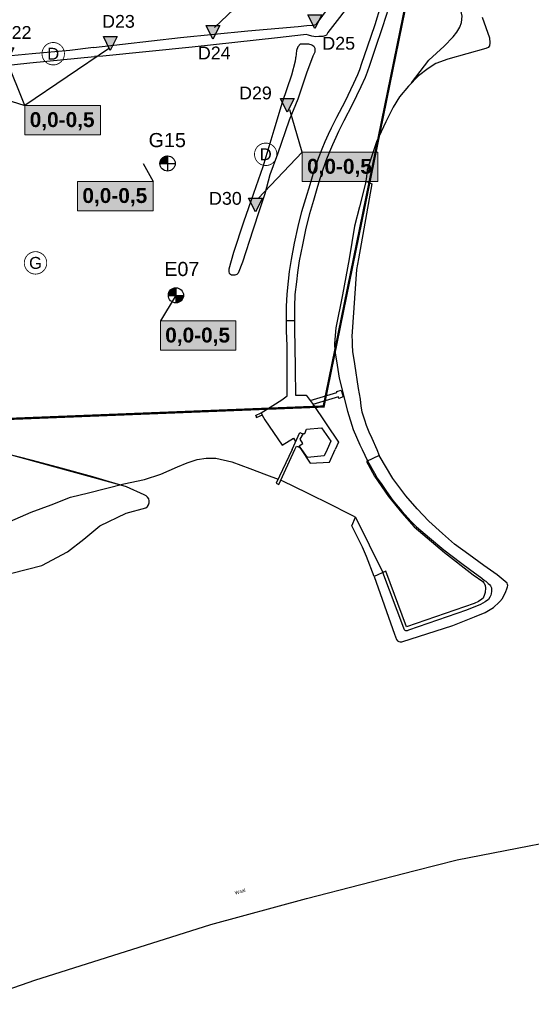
# Model space of a CAD drawing. Extents: x 158343 to 162498, y 431347 to 434500.
# Tile 61 of 68: x 159688 to 159914, y 433254 to 433690. Entities that reach past the tile are written whole.
import ezdxf
from ezdxf.enums import TextEntityAlignment as Align

# ---------------------------------------------------------------- set-up
doc = ezdxf.new("R2010")
doc.units = 0
doc.header["$LTSCALE"] = 10
doc.header["$MEASUREMENT"] = 0
doc.layers.get('Defpoints').update_dxf_attribs({"linetype": 'CONTINUOUS', "lineweight": 0})
for name, color, linetype in [('1.1-ALGEMEEN_VERKLARING', 7, 'CONTINUOUS'), ('1.1-ALGEMEEN_VERKLARING-TEKST', 7, 'CONTINUOUS'), ('33_trappen en balustraden', 252, 'CONTINUOUS'), ('44_plafonds', 8, 'CONTINUOUS'), ('47_binneninrichting', 8, 'CONTINUOUS'), ('BORING-MWH-NEW', 7, 'CONTINUOUS'), ('G04', 8, 'CONTINUOUS'), ('KLASSE-A-WONEN', 50, 'CONTINUOUS'), ('KLASSE-B-INDUSTRIE', 40, 'CONTINUOUS'), ('KWALITEIT-DIEPTE', 7, 'CONTINUOUS'), ('nieuw006m', 8, 'CONTINUOUS'), ('WB-STEEKMONSTER', 7, 'CONTINUOUS')]:
    doc.layers.add(name, color=color, linetype=linetype)
doc.layers.add('MEET', color=6, linetype='CONTINUOUS', plot=False)
doc.layers.add('Z07', color=7, linetype='CONTINUOUS', lineweight=5)
doc.styles.add('STANDAARD', font='arial.ttf')
doc.styles.add('Style-STANDARD', font='arial.ttf')
doc.styles.add('STYLE3', font='arialbd.ttf')
doc.styles.add('TXT_Copier', font='arial.ttf')

# ---------------------------------------------------------------- blocks, each defined once
blk = doc.blocks.new('BO-1.5M')
at = {"layer": 'BORING-MWH-NEW'}
blk.add_hatch(color=256, dxfattribs=at).paths.add_polyline_path([(-0.01, -1.34, 0.412919), (1.34, -0.01), (-0.01, -0.01)])
for p, q in [((-1.34, 0.13), (-0.01, 0.13)), ((-1.34, 0.11), (-0.01, 0.11)), ((-1.34, 0.1), (-0.01, 0.1)), ((-1.34, 0.09), (-0.01, 0.09)), ((-1.34, 0.08), (-0.01, 0.08)), ((-1.34, 0.07), (-0.01, 0.07)), ((-1.34, -0.01), (-1.34, 0.07)), ((-1.34, 0.05), (-0.01, 0.05)), ((-1.34, 0.04), (-0.01, 0.04)), ((-1.34, 0.03), (-0.01, 0.03)), ((-1.34, 0.02), (-0.01, 0.02)), ((-1.34, 0.01), (-0.01, 0.01)), ((-1.33, 0.2), (-0.01, 0.2)), ((-1.33, 0.19), (-0.01, 0.19)), ((-1.33, -0.01), (-1.33, 0.19)), ((-1.33, 0.18), (-0.01, 0.18)), ((-1.33, 0.16), (-0.01, 0.16)), ((-1.33, 0.15), (-0.01, 0.15)), ((-1.33, 0.14), (-0.01, 0.14)), ((-1.32, 0.26), (-0.01, 0.26)), ((-1.32, -0.01), (-1.32, 0.26)), ((-1.32, 0.25), (-0.01, 0.25)), ((-1.32, 0.24), (-0.01, 0.24)), ((-1.32, 0.22), (-0.01, 0.22)), ((-1.32, 0.21), (-0.01, 0.21)), ((-1.31, 0.31), (-0.01, 0.31)), ((-1.31, 0.3), (-0.01, 0.3)), ((-1.31, 0.29), (-0.01, 0.29)), ((-1.31, 0.27), (-0.01, 0.27)), ((-1.3, 0.35), (-0.01, 0.35)), ((-1.3, 0.33), (-0.01, 0.33)), ((-1.3, 0.32), (-0.01, 0.32)), ((-1.3, -0.01), (-1.3, 0.32)), ((-1.29, 0.38), (-0.01, 0.38)), ((-1.29, 0.37), (-0.01, 0.37)), ((-1.29, 0.36), (-0.01, 0.36)), ((-1.29, -0.01), (-1.29, 0.36)), ((-1.28, 0.41), (-0.01, 0.41)), ((-1.28, -0.01), (-1.28, 0.41)), ((-1.28, 0.4), (-0.01, 0.4)), ((-1.27, 0.44), (-0.01, 0.44)), ((-1.27, -0.01), (-1.27, 0.44)), ((-1.27, 0.43), (-0.01, 0.43)), ((-1.27, 0.42), (-0.01, 0.42)), ((-1.26, 0.47), (-0.01, 0.47)), ((-1.26, 0.46), (-0.01, 0.46)), ((-1.25, 0.49), (-0.01, 0.49)), ((-1.25, 0.48), (-0.01, 0.48)), ((-1.25, -0.01), (-1.25, 0.48)), ((-1.24, 0.52), (-0.01, 0.52)), ((-1.24, 0.51), (-0.01, 0.51)), ((-1.24, -0.01), (-1.24, 0.51)), ((-1.23, 0.54), (-0.01, 0.54)), ((-1.23, -0.01), (-1.23, 0.54)), ((-1.23, 0.53), (-0.01, 0.53)), ((-1.22, 0.57), (-0.01, 0.57)), ((-1.22, -0.01), (-1.22, 0.56)), ((-1.22, 0.55), (-0.01, 0.55)), ((-1.21, -0.01), (-1.21, 0.59)), ((-1.21, 0.58), (-0.01, 0.58)), ((-1.2, 0.6), (-0.01, 0.6)), ((-1.2, 0.59), (-0.01, 0.59)), ((-1.19, 0.63), (-0.01, 0.63)), ((-1.19, 0.61), (-0.01, 0.61)), ((-1.19, -0.01), (-1.19, 0.61)), ((-1.18, 0.64), (-0.01, 0.64)), ((-1.18, -0.01), (-1.18, 0.64)), ((-1.17, 0.66), (-0.01, 0.66)), ((-1.17, -0.01), (-1.17, 0.66)), ((-1.17, 0.65), (-0.01, 0.65)), ((-1.16, 0.68), (-0.01, 0.68)), ((-1.16, -0.01), (-1.16, 0.68)), ((-1.15, 0.69), (-0.01, 0.69)), ((-1.14, 0.71), (-0.01, 0.71)), ((-1.14, 0.7), (-0.01, 0.7)), ((-1.14, -0.01), (-1.14, 0.7)), ((-1.13, -0.01), (-1.13, 0.72)), ((-1.13, 0.72), (-0.01, 0.72)), ((-1.12, -0.01), (-1.12, 0.74)), ((-1.12, 0.74), (-0.01, 0.74)), ((-1.11, -0.01), (-1.11, 0.76)), ((-1.11, 0.75), (-0.01, 0.75)), ((-1.1, -0.01), (-1.1, 0.77)), ((-1.1, 0.77), (-0.01, 0.77)), ((-1.1, 0.76), (-0.01, 0.76)), ((-1.09, 0.79), (-0.01, 0.79)), ((-1.08, 0.8), (-0.01, 0.8)), ((-1.08, -0.01), (-1.08, 0.79)), ((-1.07, -0.01), (-1.07, 0.81)), ((-1.07, 0.81), (-0.01, 0.81)), ((-1.06, -0.01), (-1.06, 0.82)), ((-1.06, 0.82), (-0.01, 0.82)), ((-1.05, -0.01), (-1.05, 0.84)), ((-1.05, 0.83), (-0.01, 0.83)), ((-1.04, 0.85), (-0.01, 0.85)), ((-1.03, 0.86), (-0.01, 0.86)), ((-1.03, -0.01), (-1.03, 0.85)), ((-1.02, -0.01), (-1.02, 0.87)), ((-1.02, 0.87), (-0.01, 0.87)), ((-1.01, -0.01), (-1.01, 0.88)), ((-1.01, 0.88), (-0.01, 0.88)), ((-1, -0.01), (-1, 0.9)), ((-1, 0.9), (-0.01, 0.9)), ((-0.99, -0.01), (-0.99, 0.91)), ((-0.99, 0.91), (-0.01, 0.91)), ((-0.98, 0.92), (-0.01, 0.92)), ((-0.97, -0.01), (-0.97, 0.92)), ((-0.96, -0.01), (-0.96, 0.94)), ((-0.96, 0.93), (-0.01, 0.93)), ((-0.95, -0.01), (-0.95, 0.95)), ((-0.95, 0.94), (-0.01, 0.94)), ((-0.94, -0.01), (-0.94, 0.96)), ((-0.94, 0.96), (-0.01, 0.96)), ((-0.93, -0.01), (-0.93, 0.97)), ((-0.93, 0.97), (-0.01, 0.97)), ((-0.92, 0.98), (-0.01, 0.98)), ((-0.91, -0.01), (-0.91, 0.98)), ((-0.9, -0.01), (-0.9, 0.99)), ((-0.9, 0.99), (-0.01, 0.99)), ((-0.89, -0.01), (-0.89, 1.01)), ((-0.89, 1.01), (-0.01, 1.01)), ((-0.88, -0.01), (-0.88, 1.02)), ((-0.87, 1.02), (-0.01, 1.02)), ((-0.86, -0.01), (-0.86, 1.03)), ((-0.86, 1.03), (-0.01, 1.03)), ((-0.85, -0.01), (-0.85, 1.04)), ((-0.85, 1.04), (-0.01, 1.04)), ((-0.84, -0.01), (-0.84, 1.05)), ((-0.83, -0.01), (-0.83, 1.06)), ((-0.83, 1.05), (-0.01, 1.05)), ((-0.82, -0.01), (-0.82, 1.07)), ((-0.81, 1.07), (-0.01, 1.07)), ((-0.8, 1.08), (-0.01, 1.08)), ((-0.8, -0.01), (-0.8, 1.07)), ((-0.79, -0.01), (-0.79, 1.08)), ((-0.78, -0.01), (-0.78, 1.09)), ((-0.78, 1.09), (-0.01, 1.09)), ((-0.77, -0.01), (-0.77, 1.1)), ((-0.76, 1.1), (-0.01, 1.1)), ((-0.75, -0.01), (-0.75, 1.11)), ((-0.75, 1.11), (-0.01, 1.11)), ((-0.74, -0.01), (-0.74, 1.12)), ((-0.73, -0.01), (-0.73, 1.13)), ((-0.73, 1.13), (-0.01, 1.13)), ((-0.72, -0.01), (-0.72, 1.13)), ((-0.71, -0.01), (-0.71, 1.14)), ((-0.71, 1.14), (-0.01, 1.14)), ((-0.69, -0.01), (-0.69, 1.15)), ((-0.69, 1.15), (-0.01, 1.15)), ((-0.68, -0.01), (-0.68, 1.16)), ((-0.67, -0.01), (-0.67, 1.16)), ((-0.67, 1.16), (-0.01, 1.16)), ((-0.66, -0.01), (-0.66, 1.17)), ((-0.65, 1.18), (-0.01, 1.18)), ((-0.64, -0.01), (-0.64, 1.18)), ((-0.63, -0.01), (-0.63, 1.18)), ((-0.62, -0.01), (-0.62, 1.19)), ((-0.62, 1.19), (-0.01, 1.19)), ((-0.61, -0.01), (-0.61, 1.2)), ((-0.6, -0.01), (-0.6, 1.2)), ((-0.6, 1.2), (-0.01, 1.2)), ((-0.58, -0.01), (-0.58, 1.21)), ((-0.57, -0.01), (-0.57, 1.21)), ((-0.57, 1.21), (-0.01, 1.21)), ((-0.56, -0.01), (-0.56, 1.22)), ((-0.55, -0.01), (-0.55, 1.22)), ((-0.55, 1.22), (-0.01, 1.22)), ((-0.53, -0.01), (-0.53, 1.23)), ((-0.52, -0.01), (-0.52, 1.24)), ((-0.52, 1.24), (-0.01, 1.24)), ((-0.51, -0.01), (-0.51, 1.24)), ((-0.5, -0.01), (-0.5, 1.25)), ((-0.49, -0.01), (-0.49, 1.25)), ((-0.49, 1.25), (-0.01, 1.25)), ((-0.47, -0.01), (-0.47, 1.26)), ((-0.46, -0.01), (-0.46, 1.26)), ((-0.46, 1.26), (-0.01, 1.26)), ((-0.45, -0.01), (-0.45, 1.26)), ((-0.44, -0.01), (-0.44, 1.27)), ((-0.43, -0.01), (-0.43, 1.27)), ((-0.42, 1.27), (-0.01, 1.27)), ((-0.41, -0.01), (-0.41, 1.28)), ((-0.4, -0.01), (-0.4, 1.28)), ((-0.39, -0.01), (-0.39, 1.28)), ((-0.38, -0.01), (-0.38, 1.29)), ((-0.38, 1.29), (-0.01, 1.29)), ((-0.36, -0.01), (-0.36, 1.29)), ((-0.35, -0.01), (-0.35, 1.29)), ((-0.34, -0.01), (-0.34, 1.3)), ((-0.34, 1.3), (-0.01, 1.3)), ((-0.33, -0.01), (-0.33, 1.3)), ((-0.32, -0.01), (-0.32, 1.3)), ((-0.3, -0.01), (-0.3, 1.31)), ((-0.29, -0.01), (-0.29, 1.31)), ((-0.29, 1.31), (-0.01, 1.31)), ((-0.28, -0.01), (-0.28, 1.31)), ((-0.27, -0.01), (-0.27, 1.31)), ((-0.25, -0.01), (-0.25, 1.32)), ((-0.24, -0.01), (-0.24, 1.32)), ((-0.23, -0.01), (-0.23, 1.32)), ((-0.23, 1.32), (-0.01, 1.32)), ((-0.22, -0.01), (-0.22, 1.32)), ((-0.21, -0.01), (-0.21, 1.33)), ((-0.19, -0.01), (-0.19, 1.33)), ((-0.18, -0.01), (-0.18, 1.33)), ((-0.17, -0.01), (-0.17, 1.33)), ((-0.16, -0.01), (-0.16, 1.33)), ((-0.14, -0.01), (-0.14, 1.33)), ((-0.14, 1.33), (-0.01, 1.33)), ((-0.13, -0.01), (-0.13, 1.33)), ((-0.12, -0.01), (-0.12, 1.34)), ((-0.11, -0.01), (-0.11, 1.34)), ((-0.1, -0.01), (-0.1, 1.34)), ((-0.08, -0.01), (-0.08, 1.34)), ((-0.07, -0.01), (-0.07, 1.34)), ((-0.06, -0.01), (-0.06, 1.34)), ((-0.05, -0.01), (-0.05, 1.34)), ((-0.03, -0.01), (-0.03, 1.34)), ((-0.02, -0.01), (-0.02, 1.34)), ((-0.01, -0.01), (-0.01, 1.34)), ((-0.01, 1.34), (-0.01, -1.36)), ((-1.34, -0.01), (1.34, -0.01)), ((-1.34, -0.01), (-0.01, -0.01))]:
    blk.add_line(p, q, dxfattribs=at)
blk.add_circle((0, 0), 1.34, dxfattribs=at)
at = {"layer": 'BORING-MWH-NEW', "style": 'STANDAARD'}
blk.add_attdef('BNO', (-3.33, 3.08), '', height=2.5, dxfattribs=at)
blk = doc.blocks.new('BO-1M')
at = {"layer": 'BORING-MWH-NEW'}
for p, q in [((-1.33, 0.15), (0, 0.15)), ((-1.33, 0.13), (0, 0.13)), ((-1.33, 0.12), (0, 0.12)), ((-1.33, 0.11), (0, 0.11)), ((-1.33, 0.1), (0, 0.1)), ((-1.33, 0.08), (0, 0.08)), ((-1.33, 0.07), (0, 0.07)), ((-1.33, -0.01), (-1.33, 0.07)), ((-1.33, 0.06), (0, 0.06)), ((-1.33, 0.05), (0, 0.05)), ((-1.33, 0.04), (0, 0.04)), ((-1.33, 0.02), (0, 0.02)), ((-1.33, 0.01), (0, 0.01)), ((-1.32, 0.22), (0, 0.22)), ((-1.32, 0.21), (0, 0.21)), ((-1.32, -0.01), (-1.32, 0.2)), ((-1.32, 0.19), (0, 0.19)), ((-1.32, 0.18), (0, 0.18)), ((-1.32, 0.17), (0, 0.17)), ((-1.32, 0.16), (0, 0.16)), ((-1.31, 0.27), (0, 0.27)), ((-1.31, -0.01), (-1.31, 0.27)), ((-1.31, 0.25), (0, 0.25)), ((-1.31, 0.24), (0, 0.24)), ((-1.31, 0.23), (0, 0.23)), ((-1.3, 0.32), (0, 0.32)), ((-1.3, 0.3), (0, 0.3)), ((-1.3, 0.29), (0, 0.29)), ((-1.3, 0.28), (0, 0.28)), ((-1.29, 0.35), (0, 0.35)), ((-1.29, 0.34), (0, 0.34)), ((-1.29, 0.33), (0, 0.33)), ((-1.29, -0.01), (-1.29, 0.32)), ((-1.28, 0.39), (0, 0.39)), ((-1.28, 0.38), (0, 0.38)), ((-1.28, -0.01), (-1.28, 0.37)), ((-1.28, 0.36), (0, 0.36)), ((-1.27, 0.43), (0, 0.43)), ((-1.27, 0.41), (0, 0.41)), ((-1.27, -0.01), (-1.27, 0.41)), ((-1.27, 0.4), (0, 0.4)), ((-1.26, 0.45), (0, 0.45)), ((-1.26, -0.01), (-1.26, 0.45)), ((-1.26, 0.44), (0, 0.44)), ((-1.25, -0.01), (-1.25, 0.48)), ((-1.25, 0.47), (0, 0.47)), ((-1.25, 0.46), (0, 0.46)), ((-1.24, 0.5), (0, 0.5)), ((-1.24, 0.49), (0, 0.49)), ((-1.23, 0.52), (0, 0.52)), ((-1.23, 0.51), (0, 0.51)), ((-1.23, -0.01), (-1.23, 0.51)), ((-1.22, 0.55), (0, 0.55)), ((-1.22, 0.54), (0, 0.54)), ((-1.22, -0.01), (-1.22, 0.54)), ((-1.21, 0.57), (0, 0.57)), ((-1.21, -0.01), (-1.21, 0.57)), ((-1.21, 0.56), (0, 0.56)), ((-1.2, 0.6), (0, 0.6)), ((-1.2, -0.01), (-1.2, 0.59)), ((-1.2, 0.58), (0, 0.58)), ((-1.19, 0.61), (0, 0.61)), ((-1.18, 0.63), (0, 0.63)), ((-1.18, 0.62), (0, 0.62)), ((-1.18, -0.01), (-1.18, 0.62)), ((-1.17, 0.65), (0, 0.65)), ((-1.17, -0.01), (-1.17, 0.64)), ((-1.16, 0.67), (0, 0.67)), ((-1.16, 0.66), (0, 0.66)), ((-1.16, -0.01), (-1.16, 0.66)), ((-1.15, -0.01), (-1.15, 0.69)), ((-1.15, 0.68), (0, 0.68)), ((-1.14, 0.71), (0, 0.71)), ((-1.14, -0.01), (-1.14, 0.71)), ((-1.14, 0.69), (0, 0.69)), ((-1.13, 0.72), (0, 0.72)), ((-1.12, 0.73), (0, 0.73)), ((-1.12, -0.01), (-1.12, 0.73)), ((-1.11, 0.74), (0, 0.74)), ((-1.11, -0.01), (-1.11, 0.74)), ((-1.1, 0.77), (0, 0.77)), ((-1.1, 0.76), (0, 0.76)), ((-1.1, -0.01), (-1.1, 0.76)), ((-1.09, 0.78), (0, 0.78)), ((-1.09, -0.01), (-1.09, 0.78)), ((-1.08, 0.79), (0, 0.79)), ((-1.07, 0.8), (0, 0.8)), ((-1.07, -0.01), (-1.07, 0.8)), ((-1.06, 0.82), (0, 0.82)), ((-1.06, -0.01), (-1.06, 0.81)), ((-1.05, 0.83), (0, 0.83)), ((-1.05, -0.01), (-1.05, 0.83)), ((-1.04, 0.84), (0, 0.84)), ((-1.04, -0.01), (-1.04, 0.84)), ((-1.03, -0.01), (-1.03, 0.86)), ((-1.03, 0.85), (0, 0.85)), ((-1.02, 0.86), (0, 0.86)), ((-1.01, 0.88), (0, 0.88)), ((-1.01, -0.01), (-1.01, 0.87)), ((-1, 0.89), (0, 0.89)), ((-1, -0.01), (-1, 0.89)), ((-0.99, 0.9), (0, 0.9)), ((-0.99, -0.01), (-0.99, 0.9)), ((-0.98, -0.01), (-0.98, 0.92)), ((-0.98, 0.91), (0, 0.91)), ((-0.97, 0.93), (0, 0.93)), ((-0.97, -0.01), (-0.97, 0.93)), ((-0.96, 0.94), (0, 0.94)), ((-0.95, -0.01), (-0.95, 0.94)), ((-0.94, 0.95), (0, 0.95)), ((-0.94, -0.01), (-0.94, 0.95)), ((-0.93, -0.01), (-0.93, 0.97)), ((-0.93, 0.96), (0, 0.96)), ((-0.92, -0.01), (-0.92, 0.98)), ((-0.92, 0.97), (0, 0.97)), ((-0.91, 0.99), (0, 0.99)), ((-0.9, -0.01), (-0.9, 0.99)), ((-0.89, 1), (0, 1)), ((-0.89, -0.01), (-0.89, 1)), ((-0.88, 1.01), (0, 1.01)), ((-0.88, -0.01), (-0.88, 1.01)), ((-0.87, 1.02), (0, 1.02)), ((-0.87, -0.01), (-0.87, 1.02)), ((-0.86, -0.01), (-0.86, 1.03)), ((-0.85, 1.04), (0, 1.04)), ((-0.84, 1.05), (0, 1.05)), ((-0.84, -0.01), (-0.84, 1.04)), ((-0.83, -0.01), (-0.83, 1.05)), ((-0.82, 1.06), (0, 1.06)), ((-0.82, -0.01), (-0.82, 1.06)), ((-0.81, 1.07), (0, 1.07)), ((-0.81, -0.01), (-0.81, 1.07)), ((-0.79, 1.08), (0, 1.08)), ((-0.79, -0.01), (-0.79, 1.08)), ((-0.78, -0.01), (-0.78, 1.09)), ((-0.77, 1.1), (0, 1.1)), ((-0.77, -0.01), (-0.77, 1.1)), ((-0.76, 1.11), (0, 1.11)), ((-0.76, -0.01), (-0.76, 1.11)), ((-0.75, -0.01), (-0.75, 1.12)), ((-0.74, 1.12), (0, 1.12)), ((-0.73, -0.01), (-0.73, 1.12)), ((-0.72, 1.13), (0, 1.13)), ((-0.72, -0.01), (-0.72, 1.13)), ((-0.71, -0.01), (-0.71, 1.14)), ((-0.7, 1.15), (0, 1.15)), ((-0.7, -0.01), (-0.7, 1.15)), ((-0.68, 1.16), (0, 1.16)), ((-0.68, -0.01), (-0.68, 1.15)), ((-0.67, -0.01), (-0.67, 1.16)), ((-0.66, 1.17), (0, 1.17)), ((-0.66, -0.01), (-0.66, 1.17)), ((-0.65, -0.01), (-0.65, 1.18)), ((-0.64, 1.18), (0, 1.18)), ((-0.64, -0.01), (-0.64, 1.18)), ((-0.62, -0.01), (-0.62, 1.19)), ((-0.61, -0.01), (-0.61, 1.2)), ((-0.61, 1.19), (0, 1.19)), ((-0.6, -0.01), (-0.6, 1.2)), ((-0.59, 1.21), (0, 1.21)), ((-0.59, -0.01), (-0.59, 1.21)), ((-0.57, 1.22), (0, 1.22)), ((-0.57, -0.01), (-0.57, 1.21)), ((-0.56, -0.01), (-0.56, 1.22)), ((-0.55, -0.01), (-0.55, 1.23)), ((-0.54, 1.23), (0, 1.23)), ((-0.54, -0.01), (-0.54, 1.23)), ((-0.53, -0.01), (-0.53, 1.24)), ((-0.51, 1.24), (0, 1.24)), ((-0.51, -0.01), (-0.51, 1.24)), ((-0.5, -0.01), (-0.5, 1.25)), ((-0.49, -0.01), (-0.49, 1.25)), ((-0.48, 1.26), (0, 1.26)), ((-0.48, -0.01), (-0.48, 1.26)), ((-0.47, -0.01), (-0.47, 1.26)), ((-0.45, 1.27), (0, 1.27)), ((-0.45, -0.01), (-0.45, 1.27)), ((-0.44, -0.01), (-0.44, 1.27)), ((-0.43, -0.01), (-0.43, 1.27)), ((-0.42, -0.01), (-0.42, 1.28)), ((-0.41, 1.28), (0, 1.28)), ((-0.4, -0.01), (-0.4, 1.28)), ((-0.39, -0.01), (-0.39, 1.29)), ((-0.38, -0.01), (-0.38, 1.29)), ((-0.37, 1.29), (0, 1.29)), ((-0.37, -0.01), (-0.37, 1.29)), ((-0.36, -0.01), (-0.36, 1.3)), ((-0.34, -0.01), (-0.34, 1.3)), ((-0.33, 1.3), (0, 1.3)), ((-0.33, -0.01), (-0.33, 1.3)), ((-0.32, -0.01), (-0.32, 1.31)), ((-0.31, -0.01), (-0.31, 1.31)), ((-0.29, -0.01), (-0.29, 1.31)), ((-0.28, 1.32), (0, 1.32)), ((-0.28, -0.01), (-0.28, 1.32)), ((-0.27, -0.01), (-0.27, 1.32)), ((-0.26, -0.01), (-0.26, 1.32)), ((-0.25, -0.01), (-0.25, 1.32)), ((-0.23, -0.01), (-0.23, 1.33)), ((-0.22, 1.33), (0, 1.33)), ((-0.22, -0.01), (-0.22, 1.33)), ((-0.21, -0.01), (-0.21, 1.33)), ((-0.2, -0.01), (-0.2, 1.33)), ((-0.18, -0.01), (-0.18, 1.33)), ((-0.17, -0.01), (-0.17, 1.34)), ((-0.16, -0.01), (-0.16, 1.34)), ((-0.15, -0.01), (-0.15, 1.34)), ((-0.14, -0.01), (-0.14, 1.34)), ((-0.13, 1.34), (0, 1.34)), ((-0.12, -0.01), (-0.12, 1.34)), ((-0.11, -0.01), (-0.11, 1.34)), ((-0.1, -0.01), (-0.1, 1.34)), ((-0.09, -0.01), (-0.09, 1.34)), ((-0.07, -0.01), (-0.07, 1.34)), ((-0.06, -0.01), (-0.06, 1.35)), ((-0.05, -0.01), (-0.05, 1.35)), ((-0.04, -0.01), (-0.04, 1.35)), ((-0.03, -0.01), (-0.03, 1.35)), ((-0.01, -0.01), (-0.01, 1.35)), ((0, -0.01), (0, 1.35)), ((0, 1.35), (0, -1.34)), ((0, 1.34), (0, -1.35)), ((-1.33, 0), (0, 0)), ((-1.33, -0.01), (1.34, -0.01)), ((0, 0), (0, -1.33))]:
    blk.add_line(p, q, dxfattribs=at)
blk.add_circle((0, 0), 1.35, dxfattribs=at)
at = {"layer": 'BORING-MWH-NEW', "style": 'STANDAARD'}
blk.add_attdef('BNO', (-3.36, 2.9), '', height=2.5, dxfattribs=at)
blk = doc.blocks.new('STEEK')
at = {"layer": 'WB-STEEKMONSTER'}
blk.add_lwpolyline([(-2.7, 5.4), (2.7, 5.4), (0, 0)], close=True, dxfattribs=at)
blk.add_solid([(0, 0), (2.7, 5.4), (-2.7, 5.4)], dxfattribs=at)
at = {"layer": 'WB-STEEKMONSTER', "style": 'STANDAARD'}
blk.add_attdef('BNO', (-3.22, 8.87), '', height=5, dxfattribs=at)

msp = doc.modelspace()

# ---------------------------------------------------------------- hatches: boundary and pattern name
at = {"layer": 'KLASSE-A-WONEN'}
for points in [[(159690.19, 433652.28), (159723.6, 433652.28), (159723.6, 433639.28), (159690.19, 433639.28)], [(159812.94, 433631.6), (159846.35, 433631.6), (159846.35, 433618.61), (159812.94, 433618.61)]]:
    msp.add_hatch(color=256, dxfattribs=at).paths.add_polyline_path(points)
at = {"layer": 'KLASSE-B-INDUSTRIE'}
for points in [[(159713.51, 433618.67), (159746.92, 433618.67), (159746.92, 433605.68), (159713.51, 433605.68)], [(159750.16, 433556.92), (159783.57, 433556.92), (159783.57, 433543.92), (159750.16, 433543.92)]]:
    msp.add_hatch(color=256, dxfattribs=at).paths.add_polyline_path(points)

# ---------------------------------------------------------------- linework, layer by layer
at = {"layer": '1.1-ALGEMEEN_VERKLARING', "const_width": 0.375}
for points in [[(159702.72, 433680.13, -1), (159702.72, 433670.21, -1), (159702.72, 433680.13)], [(159796.77, 433635.61, -1), (159796.77, 433625.69, -1), (159796.77, 433635.61)], [(159694.88, 433587.55, -1), (159694.88, 433577.63, -1), (159694.88, 433587.55)]]:
    msp.add_lwpolyline(points, format="xyb", dxfattribs=at)
at = {"layer": '33_trappen en balustraden', "flags": 128}
for points in [[(159720.53, 433677.85), (159759.08, 433682.3), (159788.9, 433685.3), (159811.06, 433687.21), (159814.99, 433687.61), (159817.46, 433687.78), (159818.48, 433687.95), (159819.24, 433688.31), (159830.43, 433703.74)], [(159835.99, 433699.87), (159824.31, 433684.56), (159823.6, 433683.45), (159823, 433683.06), (159821.98, 433682.82), (159820.95, 433682.76), (159820.3, 433682.73), (159819.02, 433682.68), (159817.23, 433682.88), (159815.74, 433683.39), (159814.67, 433683.66), (159813.44, 433683.53), (159801.94, 433682.23), (159764.16, 433678.08), (159724.73, 433674.09), (159720.99, 433673.9)], [(159720.53, 433677.85), (159710, 433676.62), (159693.44, 433675.15), (159677.81, 433673.62)], [(159812.14, 433679.51), (159812.76, 433679.56), (159814, 433679.58), (159815.65, 433679.49), (159817.17, 433679.06), (159817.99, 433678.52), (159818.48, 433677.61), (159818.51, 433676.81), (159818.47, 433675.88), (159817.63, 433674.12), (159814.85, 433666.62), (159811.02, 433655.1), (159807.09, 433645.75), (159802.03, 433630.71), (159798.58, 433621.61), (159796.42, 433613.2), (159794.05, 433606.02), (159791.06, 433597.01), (159786.53, 433582.97), (159784.5, 433577.97), (159783.98, 433577.41), (159783.09, 433577.11), (159782.42, 433577.09), (159781.69, 433577.16), (159781.14, 433577.43), (159780.77, 433577.88), (159780.65, 433578.78), (159780.64, 433579.99), (159782.7, 433587.39), (159787.08, 433600.78), (159791.53, 433613.4), (159795.6, 433625.31), (159800.46, 433641.51), (159804.26, 433653.74), (159808.27, 433665.8), (159810, 433672.06), (159810.15, 433672.99), (159810.12, 433673.69)], [(159812.14, 433679.51), (159811, 433678.2), (159810.43, 433676.57)], [(159663.71, 433668.07), (159692.36, 433671.07), (159721.04, 433673.98)], [(159810.43, 433676.57), (159810.12, 433673.69)], [(159838.42, 433502.05), (159839.41, 433500)], [(159839.41, 433500), (159841.87, 433494.96)], [(159640.05, 433445.45), (159646.65, 433449.36), (159657.1, 433454.7), (159666.14, 433459.14), (159673.77, 433463.19), (159679.89, 433466.53), (159685.9, 433469.13), (159692.96, 433472.26), (159701.81, 433475.55), (159710.32, 433478.91), (159718.35, 433480.81), (159733.92, 433484.87), (159743.14, 433486.79), (159750.3, 433489.12), (159757.76, 433492.29), (159762, 433494.15), (159766.45, 433495.63), (159770.43, 433496.14), (159774.66, 433496.14), (159781.73, 433494.6), (159789.68, 433491.62), (159797.16, 433488.83), (159802.33, 433486.85)], [(159841.87, 433494.96), (159844.85, 433489.46), (159846.07, 433487.37), (159848.1, 433484.44), (159849.95, 433481.82), (159853.1, 433477.48), (159856.98, 433472.75), (159861.16, 433468.1), (159863.46, 433465.75), (159869.33, 433460.97), (159875.54, 433455.6), (159882.99, 433450.02), (159887.57, 433446.61), (159890.18, 433444.73), (159892.35, 433443.04), (159893.59, 433442.07), (159893.91, 433441.8), (159894.12, 433441.67), (159895.23, 433440.74), (159895.86, 433440.29), (159896.29, 433439.71), (159896.68, 433438.84), (159896.76, 433437.31), (159896.61, 433436.07), (159896.45, 433435.51), (159896.02, 433434.59), (159895.36, 433433.63), (159893.96, 433432.52), (159891.77, 433431.36), (159885.58, 433428.85), (159860, 433419.99), (159859.31, 433419.81), (159858.73, 433419.81), (159858.44, 433419.94), (159858.2, 433420.21), (159857.91, 433420.87), (159848.67, 433445.63)], [(159803.45, 433486.42), (159804.14, 433486.15), (159814.83, 433480.98), (159826.13, 433475.34), (159832.46, 433472.15), (159835.23, 433470.73), (159836.49, 433470.05), (159848.67, 433445.63)]]:
    msp.add_lwpolyline(points, dxfattribs=at)
at = {"layer": '44_plafonds', "flags": 128}
for points in [[(159808.41, 433500), (159811.89, 433507.46)], [(159811.88, 433507.45), (159813.28, 433506.8)], [(159813.47, 433507.13), (159814.02, 433507.13), (159814.85, 433509.01), (159821.43, 433509.54), (159825.57, 433503.66), (159823.92, 433500)], [(159812.75, 433500), (159811.58, 433501.69), (159813.26, 433502.68), (159811.97, 433504.6), (159813.47, 433507.13)], [(159808.41, 433500), (159801.45, 433485.07), (159802.56, 433484.47), (159809.72, 433500)], [(159809.72, 433500), (159810.41, 433501.5), (159811.58, 433501.1), (159811.82, 433501.25)], [(159823.92, 433500), (159822.64, 433497.13), (159815.21, 433496.44), (159812.75, 433500)]]:
    msp.add_lwpolyline(points, dxfattribs=at)
at = {"layer": '47_binneninrichting', "flags": 128}
for points in [[(159861.28, 433662.22), (159868.91, 433672.35), (159875.75, 433678.46), (159879.67, 433682.68), (159881.37, 433684.7), (159882.68, 433686.86), (159883.43, 433689.03), (159883.74, 433691.72), (159878.75, 433714.26), (159872.11, 433736.13), (159867.5, 433750.94), (159864.87, 433759.63)], [(159794.71, 433516.17), (159803.92, 433521.96), (159806.28, 433523.72), (159806.23, 433535.48), (159806.19, 433546), (159806.01, 433552.31), (159805.94, 433557.62), (159806.01, 433563.27), (159806.19, 433568.8), (159806.83, 433574.57), (159807.32, 433578.79), (159808.12, 433584.13), (159809.53, 433591.33), (159811.08, 433598.76), (159812.8, 433605.3), (159814.54, 433611.14), (159816.37, 433617.34), (159818.17, 433623.27), (159820.09, 433628.91), (159821.74, 433633.09), (159823.09, 433636.29), (159824.54, 433639.59), (159825.83, 433642.3), (159828.26, 433647.03), (159831.89, 433654.08), (159835.7, 433662.08), (159837.54, 433665.97), (159838.38, 433668.19), (159839.36, 433671.06), (159841.75, 433678.22), (159845.14, 433688.12), (159847.75, 433696.34)], [(159851.1, 433695.26), (159848.48, 433687.02), (159845.08, 433677.09), (159842.69, 433669.94), (159841.69, 433667), (159840.77, 433664.59), (159838.88, 433660.58), (159835.05, 433652.52), (159831.39, 433645.42), (159828.99, 433640.74), (159827.74, 433638.13), (159826.33, 433634.9), (159825, 433631.76), (159823.4, 433627.69), (159821.51, 433622.19), (159819.74, 433616.34), (159817.92, 433610.14), (159816.19, 433604.35), (159814.51, 433597.96), (159812.98, 433590.63), (159811.59, 433583.53), (159810.8, 433578.33), (159810.33, 433574.18), (159809.71, 433568.54), (159809.53, 433563.19), (159809.46, 433557.62), (159809.53, 433552.39), (159809.71, 433546.06), (159809.74, 433535.49), (159809.93, 433523.99), (159814.67, 433524.11), (159817.74, 433519.85), (159828.91, 433503.22), (159827.46, 433500)], [(159892.57, 433691.31), (159895.77, 433682.22), (159895.91, 433680.01), (159895.88, 433678.69), (159895.21, 433677.94), (159894.15, 433677.47), (159877.41, 433672.72), (159872.09, 433670.84), (159868.74, 433668.68), (159864.45, 433665.45), (159859.93, 433660.85), (159856.03, 433656.06), (159853.16, 433651.44), (159849.97, 433645.08), (159845.79, 433636.23), (159841.74, 433623.73), (159841.44, 433620.86), (159840.88, 433617.85)], [(159840.88, 433617.85), (159838.3, 433607.33), (159836.02, 433598.79), (159833.64, 433584.44), (159830.68, 433568.45), (159827.82, 433553.85), (159827.23, 433546.84), (159827.4, 433543.52), (159828.05, 433539.26), (159829.27, 433531.57), (159832.91, 433516.9), (159835.51, 433508.8), (159838.42, 433502.05)], [(159841.04, 433618.7), (159843.78, 433617.54), (159837.87, 433584.36), (159836.9, 433579.62), (159834.92, 433550.04), (159834.99, 433548.23), (159835.07, 433546.15), (159835.17, 433543.42), (159836.05, 433537.96), (159837.67, 433526.98), (159838.54, 433522.3), (159838.91, 433519.14), (159839.36, 433516.68), (159840.53, 433513.19), (159841.26, 433510.74), (159842.4, 433507.87), (159843.75, 433505.01), (159845.89, 433500)], [(159809.47, 433556.99), (159805.95, 433556.94)], [(159816.49, 433521.68), (159828.27, 433525.24), (159828.2, 433525.65), (159830.14, 433526.24), (159831, 433523.28), (159829.19, 433522.62), (159828.93, 433523.33), (159817.61, 433519.87)], [(159792.28, 433514.98), (159794.71, 433516.17), (159795.15, 433515.26), (159792.84, 433514.12)], [(159792.32, 433514.99), (159792.76, 433514.08)], [(159795.15, 433515.26), (159796.36, 433513.09), (159804, 433501.9), (159809.04, 433504.95), (159810.01, 433503.51)], [(159811.62, 433501.13), (159812.39, 433500)], [(159812.39, 433500), (159816.44, 433494.01), (159824.93, 433494.35), (159827.46, 433500)], [(159845.89, 433500), (159847.02, 433497.34), (159841.4, 433494.73), (159842.12, 433493.37), (159844.92, 433488.14), (159851.05, 433479.26), (159857.08, 433471.91), (159862.54, 433465.82), (159875.93, 433454.4), (159888.62, 433444.59), (159892.84, 433441.6), (159893.19, 433441.15), (159893.51, 433440.77), (159893.91, 433439.78), (159894.05, 433438.78), (159893.87, 433436.76), (159893.67, 433435.85), (159892.96, 433434.23), (159892.46, 433433.75), (159890.9, 433432.79), (159889.08, 433431.82), (159859.14, 433421.52), (159849.96, 433446.22), (159844.76, 433443.85), (159841.31, 433452.7), (159839.59, 433456.81), (159837.95, 433460.03), (159834.9, 433466.23), (159836.49, 433470.05)], [(159844.76, 433443.85), (159853.74, 433418.3), (159854.72, 433415.88), (159855.16, 433415.36), (159855.73, 433415.05), (159856.34, 433414.92), (159857, 433414.92), (159879.56, 433422.12), (159889.21, 433425.99), (159893.92, 433427.87), (159897.62, 433430.14), (159898.2, 433430.61), (159899.52, 433431.77), (159900.46, 433432.78), (159901.52, 433434.09), (159902.23, 433435.33), (159902.94, 433436.72), (159903.7, 433438.73), (159903.82, 433439.25), (159903.86, 433439.77), (159903.79, 433440.31), (159903.59, 433440.89), (159902.76, 433441.64), (159899.17, 433444.59), (159893.24, 433448.68), (159886.67, 433453.52), (159880.28, 433458.1), (159875, 433462.85), (159869.02, 433468.3), (159863.76, 433473.75), (159858.83, 433479.55), (159853.08, 433487.18), (159847.02, 433497.34)]]:
    msp.add_lwpolyline(points, dxfattribs=at)
at = {"layer": 'Defpoints'}
msp.add_lwpolyline([(159680.8, 433498.43), (159735.09, 433483.44), (159742.96, 433479.88)], dxfattribs=at)
at = {"layer": 'G04', "flags": 128}
for points in [[(159862.88, 433313.62), (159881.57, 433318.44), (159949.84, 433331.72), (160000, 433340.66)], [(159408.32, 433142.86), (159492.19, 433183.69), (159559.7, 433214.44), (159626.82, 433241.49), (159694.55, 433265.18), (159772.41, 433289.77), (159814.83, 433301.24), (159862.88, 433313.62)]]:
    msp.add_lwpolyline(points, dxfattribs=at)
at = {"layer": 'KLASSE-A-WONEN', "color": 7, "lineweight": 5}
for points in [[(159690.19, 433652.28), (159723.6, 433652.28), (159723.6, 433639.28), (159690.19, 433639.28)], [(159812.94, 433631.6), (159846.35, 433631.6), (159846.35, 433618.61), (159812.94, 433618.61)]]:
    msp.add_lwpolyline(points, close=True, dxfattribs=at)
at = {"layer": 'KLASSE-B-INDUSTRIE', "color": 7, "lineweight": 5}
for points in [[(159713.51, 433618.67), (159746.92, 433618.67), (159746.92, 433605.68), (159713.51, 433605.68)], [(159750.16, 433556.92), (159783.57, 433556.92), (159783.57, 433543.92), (159750.16, 433543.92)]]:
    msp.add_lwpolyline(points, close=True, dxfattribs=at)
at = {"layer": 'KWALITEIT-DIEPTE'}
for points in [[(159805.36, 433716.59), (159774.03, 433686.75)], [(159727.63, 433677.59), (159690.19, 433652.28)], [(159638.35, 433668.57), (159690.19, 433652.28)], [(159690.19, 433652.28), (159682.08, 433672.4)], [(159812.94, 433631.6), (159807.4, 433650.27)], [(159793.46, 433611.16), (159812.94, 433631.6)], [(159742.56, 433626.64), (159746.92, 433618.67)], [(159756.7, 433567.66), (159750.16, 433556.92)]]:
    msp.add_lwpolyline(points, dxfattribs=at)
at = {"layer": 'MEET', "const_width": 1}
msp.add_lwpolyline([(159217.96, 434088.85), (159435.98, 434020.25), (159504.62, 433836.46), (159784.94, 433953.55), (159866.41, 433734.33), (159822.4, 433519.03), (159655.9, 433512.46), (159222.15, 433324.12), (159221.05, 433289.09), (159066.14, 433159.95), (158988.58, 433123), (158887.87, 433065.24), (158810.46, 433043.05), (158594.73, 433280.89), (158643.69, 433366.24), (158736.01, 433394.89), (158840.95, 433432.1), (158907.6, 433472.41), (158902.41, 433599.51), (159112.89, 433678.64), (159214.78, 433765.28), (159227.57, 433847.1)], close=True, dxfattribs=at)
at = {"layer": 'nieuw006m', "flags": 128}
msp.add_lwpolyline([(159742.96, 433479.88), (159735.09, 433483.44), (159727.67, 433485.69), (159720.25, 433487.94), (159704.66, 433492.12), (159693.52, 433495.18), (159680.8, 433498.43)], dxfattribs=at)
msp.add_lwpolyline([(159684.43, 433445.2), (159697.69, 433448.72), (159708.97, 433454.72), (159716.27, 433460.34), (159723.38, 433466.23), (159734.98, 433471.85), (159743.65, 433474.2, 0.681252), (159742.96, 433479.88)], format="xyb", dxfattribs=at)

# ---------------------------------------------------------------- block references
at = {"layer": 'BORING-MWH-NEW', "xscale": 2.5, "yscale": 2.5, "zscale": 2.5}
msp.add_blockref('BO-1M', (159753.34, 433626.57), dxfattribs=at).add_auto_attribs({'BNO': 'G15'})
at = {"layer": 'BORING-MWH-NEW'}
ref = msp.add_blockref('BO-1.5M', (159757.03, 433568.23), dxfattribs=dict(at, xscale=2.5, yscale=2.5, zscale=2.5))
ref.add_attrib('BNO', 'E07', (159751.86, 433576.77), dxfattribs={"height": 6.25, "style": 'STANDAARD'})
at = {"layer": 'WB-STEEKMONSTER', "xscale": 1.13, "yscale": 1.13, "zscale": 1.13}
for p, values in [((159727.99, 433676.64), {'BNO': 'D23'}), ((159682.25, 433671.72), {'BNO': 'D22'})]:
    msp.add_blockref('STEEK', p, dxfattribs=at).add_auto_attribs(values)
at = {"layer": 'WB-STEEKMONSTER'}
ref = msp.add_blockref('STEEK', (159818.53, 433686.3), dxfattribs=dict(at, xscale=1.13, yscale=1.13, zscale=1.13))
ref.add_attrib('BNO', 'D25', (159821.82, 433676.98), dxfattribs={"height": 5.65, "style": 'STANDAARD'})
ref = msp.add_blockref('STEEK', (159773.41, 433681.57), dxfattribs=dict(at, xscale=1.13, yscale=1.13, zscale=1.13))
ref.add_attrib('BNO', 'D24', (159766.75, 433672.68), dxfattribs={"height": 5.65, "style": 'STANDAARD'})
ref = msp.add_blockref('STEEK', (159806.33, 433649.32), dxfattribs=dict(at, xscale=1.13, yscale=1.13, zscale=1.13))
ref.add_attrib('BNO', 'D29', (159784.98, 433654.97), dxfattribs={"height": 5.65, "style": 'STANDAARD'})
ref = msp.add_blockref('STEEK', (159792.26, 433605.14), dxfattribs=dict(at, xscale=1.13, yscale=1.13, zscale=1.13))
ref.add_attrib('BNO', 'D30', (159771.68, 433608.33), dxfattribs={"height": 5.65, "style": 'STANDAARD'})

# ---------------------------------------------------------------- texts
at = {"layer": '1.1-ALGEMEEN_VERKLARING-TEKST', "style": 'TXT_Copier'}
for s, p in [('D', (159702.72, 433675.17)), ('D', (159796.77, 433630.65)), ('G', (159694.88, 433582.59))]:
    msp.add_text(s, height=5.25, rotation=0, dxfattribs=at).set_placement(p, align=Align.MIDDLE_CENTER)
at = {"layer": 'KWALITEIT-DIEPTE', "color": 7, "style": 'STYLE3'}
for p in [(159706.66, 433642.7), (159829.41, 433622.03), (159729.98, 433609.1), (159766.63, 433547.34)]:
    msp.add_text('0,0-0,5', height=6.6, dxfattribs=at).set_placement(p, align=Align.CENTER)
at = {"layer": 'Z07', "style": 'Style-STANDARD'}
msp.add_text('Waal', height=1.5, rotation=18.1268, dxfattribs=at).set_placement((159783.41, 433302.93))

doc.saveas('drawing.dxf')
